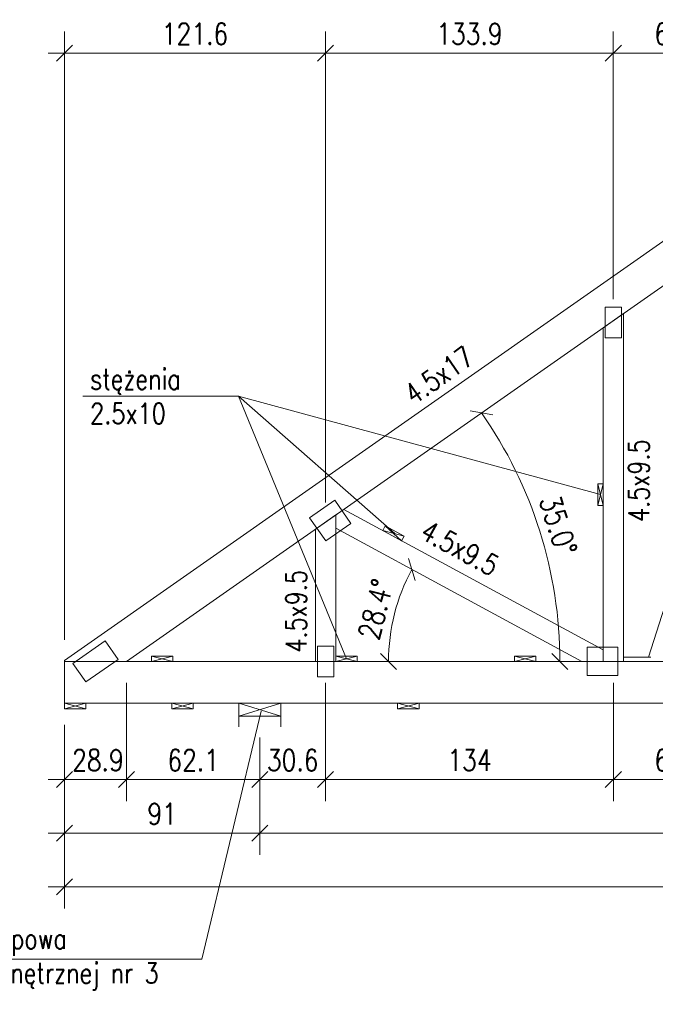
# Model space of a CAD drawing. Header units: inches. Extents: x 72095 to 82628, y -36879 to -32162.
# Tile 3 of 34: x 74696 to 74991, y -36340 to -35882. Entities that reach past the tile are written whole.
import ezdxf

# ---------------------------------------------------------------- set-up
doc = ezdxf.new("R2010")
doc.units = ezdxf.units.IN
doc.header["$MEASUREMENT"] = 0
doc.linetypes.add('DASHED', pattern=[19.05, 12.7, -6.35])
for name, color, linetype, lineweight in [('Drewno', 2, 'Continuous', 20), ('Opisy', 4, 'Continuous', 20), ('WYMIARY', 6, 'Continuous', 15)]:
    doc.layers.add(name, color=color, linetype=linetype, lineweight=lineweight)
doc.layers.add('Śruby', color=147, linetype='Continuous')
doc.styles.add('1. Simplex', font='simplex.shx', dxfattribs={"width": 0.8})
doc.dimstyles.new('1_50', dxfattribs={"dimscale": 50, "dimtxt": 0.2, "dimasz": 0.15, "dimexe": 0.2, "dimexo": 0.2, "dimgap": 0.08, "dimtad": 1, "dimdec": 1, "dimzin": 9, "dimdsep": 46, "dimtxsty": '1. Simplex', "dimblk": 'OBLIQUE', "dimcen": 0.15, "dimdle": 0.15, "dimclrd": 256, "dimclre": 256, "dimclrt": 4, "dimadec": 1, "dimazin": 0, "dimtfac": 1, "dimtdec": 0, "dimtmove": 1, "dimatfit": 3, "dimfxl": 1, "dimlwd": -1, "dimlwe": -1, "dimarcsym": 0})

# ---------------------------------------------------------------- blocks, each defined once
blk = doc.blocks.new('_Oblique')
at = {"color": 0, "linetype": 'ByBlock', "lineweight": -2}
blk.add_line((-0.5, -0.5), (0.5, 0.5), dxfattribs=at)
blk = doc.blocks.new('*D149')
at = {"layer": 'Defpoints', "color": 0, "transparency": 16777216}
for p in [(74837.94, -35897.53), (74837.94, -36116.75), (74716.36, -36180.82)]:
    blk.add_point(p, dxfattribs=at)
at = {"layer": 'WYMIARY', "transparency": 16777216}
for p, q in [((74716.36, -36170.82), (74716.36, -35887.53)), ((74837.94, -36106.75), (74837.94, -35887.53)), ((74708.86, -35897.53), (74845.44, -35897.53))]:
    blk.add_line(p, q, dxfattribs=at)
at = {"layer": 'WYMIARY', "transparency": 16777216, "xscale": 7.5, "yscale": 7.5, "zscale": 7.5, "rotation": 180}
blk.add_blockref('_Oblique', (74716.36, -35897.53), dxfattribs=at)
at = {"layer": 'WYMIARY', "transparency": 16777216, "xscale": 7.5, "yscale": 7.5, "zscale": 7.5}
blk.add_blockref('_Oblique', (74837.94, -35897.53), dxfattribs=at)
at = {"layer": 'WYMIARY', "color": 4, "transparency": 16777216, "insert": (74777.15, -35888.53), "char_height": 10, "attachment_point": 5, "style": '1. Simplex'}
blk.add_mtext('121.6', dxfattribs=at)
blk = doc.blocks.new('*D150')
at = {"layer": 'Defpoints', "color": 0, "transparency": 16777216}
for p in [(74971.88, -35897.53), (74971.88, -36022.16), (74837.94, -36116.75)]:
    blk.add_point(p, dxfattribs=at)
at = {"layer": 'WYMIARY', "transparency": 16777216}
for p, q in [((74837.94, -36106.75), (74837.94, -35887.53)), ((74971.88, -36012.16), (74971.88, -35887.53)), ((74830.44, -35897.53), (74979.38, -35897.53))]:
    blk.add_line(p, q, dxfattribs=at)
at = {"layer": 'WYMIARY', "transparency": 16777216, "xscale": 7.5, "yscale": 7.5, "zscale": 7.5, "rotation": 180}
blk.add_blockref('_Oblique', (74837.94, -35897.53), dxfattribs=at)
at = {"layer": 'WYMIARY', "transparency": 16777216, "xscale": 7.5, "yscale": 7.5, "zscale": 7.5}
blk.add_blockref('_Oblique', (74971.88, -35897.53), dxfattribs=at)
at = {"layer": 'WYMIARY', "color": 4, "transparency": 16777216, "insert": (74904.91, -35888.53), "char_height": 10, "attachment_point": 5, "style": '1. Simplex'}
blk.add_mtext('133.9', dxfattribs=at)
blk = doc.blocks.new('*D151')
at = {"layer": 'Defpoints', "color": 0, "transparency": 16777216}
for p in [(75034.13, -35897.53), (75034.13, -35978.57), (74971.88, -36022.16)]:
    blk.add_point(p, dxfattribs=at)
at = {"layer": 'WYMIARY', "transparency": 16777216}
for p, q in [((74971.88, -36012.16), (74971.88, -35887.53)), ((75034.13, -35968.57), (75034.13, -35887.53)), ((74964.38, -35897.53), (75041.63, -35897.53))]:
    blk.add_line(p, q, dxfattribs=at)
at = {"layer": 'WYMIARY', "transparency": 16777216, "xscale": 7.5, "yscale": 7.5, "zscale": 7.5, "rotation": 180}
blk.add_blockref('_Oblique', (74971.88, -35897.53), dxfattribs=at)
at = {"layer": 'WYMIARY', "transparency": 16777216, "xscale": 7.5, "yscale": 7.5, "zscale": 7.5}
blk.add_blockref('_Oblique', (75034.13, -35897.53), dxfattribs=at)
at = {"layer": 'WYMIARY', "color": 4, "transparency": 16777216, "insert": (75003, -35888.53), "char_height": 10, "attachment_point": 5, "style": '1. Simplex'}
blk.add_mtext('62.2', dxfattribs=at)
blk = doc.blocks.new('*D155')
at = {"layer": 'Defpoints', "color": 0, "transparency": 16777216}
for p in [(74716.36, -36200.32), (74807.36, -36206.32), (74807.36, -36260.82)]:
    blk.add_point(p, dxfattribs=at)
at = {"layer": 'WYMIARY', "transparency": 16777216}
for p, q in [((74716.36, -36210.32), (74716.36, -36270.82)), ((74807.36, -36216.32), (74807.36, -36270.82)), ((74708.86, -36260.82), (74814.86, -36260.82))]:
    blk.add_line(p, q, dxfattribs=at)
at = {"layer": 'WYMIARY', "transparency": 16777216, "xscale": 7.5, "yscale": 7.5, "zscale": 7.5, "rotation": 180}
blk.add_blockref('_Oblique', (74716.36, -36260.82), dxfattribs=at)
at = {"layer": 'WYMIARY', "transparency": 16777216, "xscale": 7.5, "yscale": 7.5, "zscale": 7.5}
blk.add_blockref('_Oblique', (74807.36, -36260.82), dxfattribs=at)
at = {"layer": 'WYMIARY', "color": 4, "transparency": 16777216, "insert": (74761.86, -36251.82), "char_height": 10, "attachment_point": 5, "style": '1. Simplex'}
blk.add_mtext('91', dxfattribs=at)
blk = doc.blocks.new('*D156')
at = {"layer": 'Defpoints', "color": 0, "transparency": 16777216}
for p in [(74716.36, -36200.32), (75436.96, -36200.32), (75436.96, -36285.82)]:
    blk.add_point(p, dxfattribs=at)
at = {"layer": 'WYMIARY', "transparency": 16777216}
for p, q in [((74716.36, -36210.32), (74716.36, -36295.82)), ((75436.96, -36210.32), (75436.96, -36295.82)), ((74708.86, -36285.82), (75444.46, -36285.82))]:
    blk.add_line(p, q, dxfattribs=at)
at = {"layer": 'WYMIARY', "transparency": 16777216, "xscale": 7.5, "yscale": 7.5, "zscale": 7.5, "rotation": 180}
blk.add_blockref('_Oblique', (74716.36, -36285.82), dxfattribs=at)
at = {"layer": 'WYMIARY', "transparency": 16777216, "xscale": 7.5, "yscale": 7.5, "zscale": 7.5}
blk.add_blockref('_Oblique', (75436.96, -36285.82), dxfattribs=at)
at = {"layer": 'WYMIARY', "color": 4, "transparency": 16777216, "insert": (75076.66, -36276.82), "char_height": 10, "attachment_point": 5, "style": '1. Simplex'}
blk.add_mtext('720.6', dxfattribs=at)
blk = doc.blocks.new('*D157')
at = {"layer": 'Defpoints', "color": 0, "transparency": 16777216}
for p in [(74745.28, -36180.82), (74716.36, -36200.32), (74745.28, -36235.82)]:
    blk.add_point(p, dxfattribs=at)
at = {"layer": 'WYMIARY', "transparency": 16777216}
for p, q in [((74745.28, -36190.82), (74745.28, -36245.82)), ((74716.36, -36210.32), (74716.36, -36245.82)), ((74708.86, -36235.82), (74752.78, -36235.82))]:
    blk.add_line(p, q, dxfattribs=at)
at = {"layer": 'WYMIARY', "transparency": 16777216, "xscale": 7.5, "yscale": 7.5, "zscale": 7.5, "rotation": 180}
blk.add_blockref('_Oblique', (74716.36, -36235.82), dxfattribs=at)
at = {"layer": 'WYMIARY', "transparency": 16777216, "xscale": 7.5, "yscale": 7.5, "zscale": 7.5}
blk.add_blockref('_Oblique', (74745.28, -36235.82), dxfattribs=at)
at = {"layer": 'WYMIARY', "color": 4, "transparency": 16777216, "insert": (74731.97, -36226.82), "char_height": 10, "attachment_point": 5, "style": '1. Simplex'}
blk.add_mtext('28.9', dxfattribs=at)
blk = doc.blocks.new('*D158')
at = {"layer": 'Defpoints', "color": 0, "transparency": 16777216}
for p in [(74745.28, -36180.82), (74807.36, -36206.32), (74807.36, -36235.82)]:
    blk.add_point(p, dxfattribs=at)
at = {"layer": 'WYMIARY', "transparency": 16777216}
for p, q in [((74745.28, -36190.82), (74745.28, -36245.82)), ((74807.36, -36216.32), (74807.36, -36245.82)), ((74737.78, -36235.82), (74814.86, -36235.82))]:
    blk.add_line(p, q, dxfattribs=at)
at = {"layer": 'WYMIARY', "transparency": 16777216, "xscale": 7.5, "yscale": 7.5, "zscale": 7.5, "rotation": 180}
blk.add_blockref('_Oblique', (74745.28, -36235.82), dxfattribs=at)
at = {"layer": 'WYMIARY', "transparency": 16777216, "xscale": 7.5, "yscale": 7.5, "zscale": 7.5}
blk.add_blockref('_Oblique', (74807.36, -36235.82), dxfattribs=at)
at = {"layer": 'WYMIARY', "color": 4, "transparency": 16777216, "insert": (74776.32, -36226.82), "char_height": 10, "attachment_point": 5, "style": '1. Simplex'}
blk.add_mtext('62.1', dxfattribs=at)
blk = doc.blocks.new('*D159')
at = {"layer": 'Defpoints', "color": 0, "transparency": 16777216}
for p in [(74837.94, -36180.82), (74807.36, -36206.32), (74807.36, -36235.82)]:
    blk.add_point(p, dxfattribs=at)
at = {"layer": 'WYMIARY', "transparency": 16777216}
for p, q in [((74837.94, -36190.82), (74837.94, -36245.82)), ((74807.36, -36216.32), (74807.36, -36245.82)), ((74845.44, -36235.82), (74799.86, -36235.82))]:
    blk.add_line(p, q, dxfattribs=at)
at = {"layer": 'WYMIARY', "transparency": 16777216, "xscale": 7.5, "yscale": 7.5, "zscale": 7.5, "rotation": 180}
blk.add_blockref('_Oblique', (74807.36, -36235.82), dxfattribs=at)
at = {"layer": 'WYMIARY', "transparency": 16777216, "xscale": 7.5, "yscale": 7.5, "zscale": 7.5}
blk.add_blockref('_Oblique', (74837.94, -36235.82), dxfattribs=at)
at = {"layer": 'WYMIARY', "color": 4, "transparency": 16777216, "insert": (74822.65, -36226.82), "char_height": 10, "attachment_point": 5, "style": '1. Simplex'}
blk.add_mtext('30.6', dxfattribs=at)
blk = doc.blocks.new('*D163')
at = {"layer": 'Defpoints', "color": 0, "transparency": 16777216}
for p in [(75076.66, -35948.79), (74942.85, -36140.03), (74716.36, -36180.82), (74745.28, -36180.82), (75240.51, -36180.82)]:
    blk.add_point(p, dxfattribs=at)
at = {"layer": 'WYMIARY', "transparency": 16777216}
blk.add_arc((74745.28, -36180.82), 201.73, 0, 35, dxfattribs=at)
at = {"layer": 'WYMIARY', "transparency": 16777216, "xscale": 7.5, "yscale": 7.5, "zscale": 7.5}
for p, rotation in [((74910.53, -36065.11), 124.9999999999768), ((74947.02, -36180.82), 270)]:
    blk.add_blockref('_Oblique', p, dxfattribs=dict(at, rotation=rotation))
at = {"layer": 'WYMIARY', "color": 4, "transparency": 16777216, "insert": (74946.26, -36117.45), "char_height": 10, "attachment_point": 5, "rotation": 287.5, "style": '1. Simplex'}
blk.add_mtext('35.0%%d', dxfattribs=at)
blk = doc.blocks.new('*D165')
at = {"layer": 'Defpoints', "color": 0, "transparency": 16777216}
for p in [(74807.36, -36206.32), (75275.96, -36206.32), (75275.96, -36260.82)]:
    blk.add_point(p, dxfattribs=at)
at = {"layer": 'WYMIARY', "transparency": 16777216}
for p, q in [((74807.36, -36216.32), (74807.36, -36270.82)), ((75275.96, -36216.32), (75275.96, -36270.82)), ((74799.86, -36260.82), (75283.46, -36260.82))]:
    blk.add_line(p, q, dxfattribs=at)
at = {"layer": 'WYMIARY', "transparency": 16777216, "xscale": 7.5, "yscale": 7.5, "zscale": 7.5, "rotation": 180}
blk.add_blockref('_Oblique', (74807.36, -36260.82), dxfattribs=at)
at = {"layer": 'WYMIARY', "transparency": 16777216, "xscale": 7.5, "yscale": 7.5, "zscale": 7.5}
blk.add_blockref('_Oblique', (75275.96, -36260.82), dxfattribs=at)
at = {"layer": 'WYMIARY', "color": 4, "transparency": 16777216, "insert": (75041.66, -36251.82), "char_height": 10, "attachment_point": 5, "style": '1. Simplex'}
blk.add_mtext('468.6', dxfattribs=at)
blk = doc.blocks.new('*D166')
at = {"layer": 'Defpoints', "color": 0, "transparency": 16777216}
for p in [(74837.94, -36180.82), (74971.9, -36180.82), (74971.9, -36235.82)]:
    blk.add_point(p, dxfattribs=at)
at = {"layer": 'WYMIARY', "transparency": 16777216}
for p, q in [((74837.94, -36190.82), (74837.94, -36245.82)), ((74971.9, -36190.82), (74971.9, -36245.82)), ((74830.44, -36235.82), (74979.4, -36235.82))]:
    blk.add_line(p, q, dxfattribs=at)
at = {"layer": 'WYMIARY', "transparency": 16777216, "xscale": 7.5, "yscale": 7.5, "zscale": 7.5, "rotation": 180}
blk.add_blockref('_Oblique', (74837.94, -36235.82), dxfattribs=at)
at = {"layer": 'WYMIARY', "transparency": 16777216, "xscale": 7.5, "yscale": 7.5, "zscale": 7.5}
blk.add_blockref('_Oblique', (74971.9, -36235.82), dxfattribs=at)
at = {"layer": 'WYMIARY', "color": 4, "transparency": 16777216, "insert": (74904.92, -36226.82), "char_height": 10, "attachment_point": 5, "style": '1. Simplex'}
blk.add_mtext('134', dxfattribs=at)
blk = doc.blocks.new('*D167')
at = {"layer": 'Defpoints', "color": 0, "transparency": 16777216}
for p in [(75034.13, -35978.57), (74971.9, -36180.82), (75034.13, -36235.82)]:
    blk.add_point(p, dxfattribs=at)
at = {"layer": 'WYMIARY', "transparency": 16777216}
for p, q in [((75034.13, -35988.57), (75034.13, -36245.82)), ((74971.9, -36190.82), (74971.9, -36245.82)), ((74964.4, -36235.82), (75041.63, -36235.82))]:
    blk.add_line(p, q, dxfattribs=at)
at = {"layer": 'WYMIARY', "transparency": 16777216, "xscale": 7.5, "yscale": 7.5, "zscale": 7.5, "rotation": 180}
blk.add_blockref('_Oblique', (74971.9, -36235.82), dxfattribs=at)
at = {"layer": 'WYMIARY', "transparency": 16777216, "xscale": 7.5, "yscale": 7.5, "zscale": 7.5}
blk.add_blockref('_Oblique', (75034.13, -36235.82), dxfattribs=at)
at = {"layer": 'WYMIARY', "color": 4, "transparency": 16777216, "insert": (75003.01, -36226.82), "char_height": 10, "attachment_point": 5, "style": '1. Simplex'}
blk.add_mtext('62.2', dxfattribs=at)
blk = doc.blocks.new('*D177')
at = {"layer": 'Defpoints', "color": 0, "transparency": 16777216}
for p in [(74842.69, -36118.82), (74872.11, -36151.6), (74716.36, -36180.82), (74957.18, -36180.82), (75240.51, -36180.82)]:
    blk.add_point(p, dxfattribs=at)
at = {"layer": 'WYMIARY', "transparency": 16777216}
blk.add_arc((74957.18, -36180.82), 89.94, 151.5618, 180, dxfattribs=at)
at = {"layer": 'WYMIARY', "transparency": 16777216, "xscale": 7.5, "yscale": 7.5, "zscale": 7.5}
for p, rotation in [((74878.09, -36137.99), 61.56183165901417), ((74867.24, -36180.82), 270)]:
    blk.add_blockref('_Oblique', p, dxfattribs=dict(at, rotation=rotation))
at = {"layer": 'WYMIARY', "color": 4, "transparency": 16777216, "insert": (74861.27, -36156.52), "char_height": 10, "attachment_point": 5, "rotation": 75.7809, "style": '1. Simplex'}
blk.add_mtext('28.4%%d', dxfattribs=at)

msp = doc.modelspace()

# ---------------------------------------------------------------- linework, layer by layer
at = {"layer": 'Drewno', "color": 1, "linetype": 'DASHED'}
msp.add_line((74976.634, -36178.823), (75176.683, -36178.823), dxfattribs=at)
at = {"layer": 'Drewno'}
for p, q in [((74797.609, -36200.323), (74797.609, -36206.323)), ((74817.109, -36200.323), (74797.609, -36200.323)), ((74797.609, -36200.323), (74817.109, -36206.323)), ((74797.609, -36206.323), (74817.109, -36200.323)), ((74797.609, -36200.323), (74817.109, -36200.323)), ((74817.109, -36206.323), (74817.109, -36200.323)), ((74797.609, -36206.323), (74817.109, -36206.323)), ((74797.609, -36206.323), (74797.609, -36211.323)), ((74817.109, -36206.323), (74817.109, -36211.323))]:
    msp.add_line(p, q, dxfattribs=at)
for points in [[(74716.359, -36180.323), (74716.359, -36180.823), (74745.283, -36180.823), (75076.659, -35948.791), (75076.659, -35928.038)], [(74976.634, -36018.829), (74967.134, -36025.481), (74967.15, -36180.823), (74976.65, -36180.823)], [(74842.692, -36112.616), (74833.192, -36119.268), (74833.192, -36180.823), (74842.692, -36180.823)], [(74846.394, -36110.024), (74842.692, -36112.616), (74842.692, -36118.823), (74957.176, -36180.823), (74967.15, -36180.823), (74967.15, -36175.421)], [(75240.509, -36200.323), (75240.509, -36180.823), (74716.359, -36180.823), (74716.359, -36200.323)]]:
    msp.add_lwpolyline(points, close=True, dxfattribs=at)
at = {"layer": 'WYMIARY'}
for points in [[(74724.902, -36057.313), (74797.451, -36057.313), (74847.692, -36179.572)], [(74724.902, -36057.313), (74797.451, -36057.313), (74870.13, -36121.287)], [(74724.902, -36057.313), (74797.451, -36057.313), (74965.892, -36103.152)], [(75147.13, -36135.693), (75002.034, -36135.693), (74988.274, -36178.823)], [(74635.182, -36319.525), (74780.278, -36319.525), (74807.928, -36203.941)]]:
    msp.add_lwpolyline(points, dxfattribs=at)
for points in [[(74967.142, -36108.152), (74967.142, -36098.152), (74964.642, -36098.152), (74964.642, -36108.152)], [(74967.142, -36108.152), (74967.142, -36098.152), (74964.642, -36108.152), (74964.642, -36098.152)], [(74873.336, -36124.615), (74864.543, -36119.852), (74865.733, -36117.654), (74874.526, -36122.416)], [(74873.336, -36124.615), (74864.543, -36119.852), (74874.526, -36122.416), (74865.733, -36117.654)], [(74766.833, -36180.823), (74756.833, -36180.823), (74756.833, -36178.323), (74766.833, -36178.323)], [(74766.833, -36180.823), (74756.833, -36180.823), (74766.833, -36178.323), (74756.833, -36178.323)], [(74852.692, -36180.823), (74842.692, -36180.823), (74842.692, -36178.323), (74852.692, -36178.323)], [(74852.692, -36180.823), (74842.692, -36180.823), (74852.692, -36178.323), (74842.692, -36178.323)], [(74935.85, -36180.823), (74925.85, -36180.823), (74925.85, -36178.323), (74935.85, -36178.323)], [(74935.85, -36180.823), (74925.85, -36180.823), (74935.85, -36178.323), (74925.85, -36178.323)], [(74726.359, -36202.823), (74716.359, -36202.823), (74716.359, -36200.323), (74726.359, -36200.323)], [(74726.359, -36202.823), (74716.359, -36202.823), (74726.359, -36200.323), (74716.359, -36200.323)], [(74766.359, -36202.823), (74776.359, -36202.823), (74776.359, -36200.323), (74766.359, -36200.323)], [(74766.359, -36202.823), (74776.359, -36202.823), (74766.359, -36200.323), (74776.359, -36200.323)], [(74871.489, -36202.823), (74881.489, -36202.823), (74881.489, -36200.323), (74871.489, -36200.323)], [(74871.489, -36202.823), (74881.489, -36202.823), (74871.489, -36200.323), (74881.489, -36200.323)]]:
    msp.add_lwpolyline(points, close=True, dxfattribs=at)
at = {"layer": 'Śruby', "lineweight": 0}
for points in [[(74975.701, -36015.799), (74975.701, -36030.099), (74968.101, -36030.099), (74968.101, -36015.799)], [(74830.475, -36113.919), (74842.189, -36105.717), (74849.76, -36116.529), (74838.046, -36124.732)], [(74726.296, -36190.4), (74741.368, -36179.846), (74735.346, -36171.245), (74720.273, -36181.799)], [(74841.742, -36187.973), (74841.742, -36173.673), (74834.142, -36173.673), (74834.142, -36187.973)], [(74974.063, -36174.223), (74959.763, -36174.223), (74959.763, -36187.423), (74974.063, -36187.423)]]:
    msp.add_lwpolyline(points, close=True, dxfattribs=at)

# ---------------------------------------------------------------- texts
at = {"layer": 'Opisy', "char_height": 9.6, "width": 208.09715, "attachment_point": 4, "style": '1. Simplex'}
for s, insert, rotation in [('\\A1;4.5x17 ', (74876.221, -36057.646), 35), ('\\A1;4.5x9.5 ', (74983.719, -36115.905), 90), ('\\A1;4.5x9.5 ', (74883.518, -36118.899), 331.56183), ('\\A1;4.5x9.5 ', (74824.233, -36176.737), 90)]:
    msp.add_mtext(s, dxfattribs=dict(at, insert=insert, rotation=rotation))
at = {"layer": 'Opisy', "char_height": 9.6, "attachment_point": 4, "style": '1. Simplex'}
for s, insert, width in [('\\A1;stężenia \\P2.5x10', (74728.343, -36057.313), 155.6628), ('\\A1;Belka oczepowa\\Pściany zewnętrznej nr 3 ', (74635.182, -36319.525), 141.43694)]:
    msp.add_mtext(s, dxfattribs=dict(at, insert=insert, width=width))

# ---------------------------------------------------------------- dimensions: what is measured, and where the dimension line sits
at = {"layer": 'WYMIARY'}
for base, p1, p2, picture, middle in [((74837.942, -35897.528), (74716.359, -36180.823), (74837.942, -36116.747), '*D149', (74777.15, -35888.528)), ((74971.884, -35897.528), (74837.942, -36116.747), (74971.884, -36022.155), '*D150', (74904.913, -35888.528)), ((75034.126, -35897.528), (74971.884, -36022.155), (75034.126, -35978.573), '*D151', (75003.005, -35888.528)), ((75034.126, -36235.823), (74971.9, -36180.823), (75034.126, -35978.573), '*D167', (75003.013, -36226.823)), ((74807.359, -36235.823), (74745.283, -36180.823), (74807.359, -36206.323), '*D158', (74776.321, -36226.823)), ((74971.9, -36235.823), (74837.942, -36180.823), (74971.9, -36180.823), '*D166', (74904.921, -36226.823)), ((74807.359, -36260.823), (74716.359, -36200.323), (74807.359, -36206.323), '*D155', (74761.859, -36251.823)), ((75436.959, -36285.823), (74716.359, -36200.323), (75436.959, -36200.323), '*D156', (75076.659, -36276.823)), ((75275.959, -36260.823), (74807.359, -36206.323), (75275.959, -36206.323), '*D165', (75041.659, -36251.823))]:
    dim = msp.add_linear_dim(base=base, p1=p1, p2=p2, dimstyle='1_50', dxfattribs=at)
    dim.commit()
    dim.dimension.update_dxf_attribs({"geometry": picture, "text_midpoint": middle})
for base, line1, line2, picture, middle in [((74942.848, -36140.029), ((75240.509, -36180.823), (74716.359, -36180.823)), ((74745.283, -36180.823), (75076.659, -35948.791)), '*D163', (74946.262, -36117.454)), ((74872.115, -36151.602), ((74842.692, -36118.823), (74957.176, -36180.823)), ((75240.509, -36180.823), (74716.359, -36180.823)), '*D177', (74861.267, -36156.52))]:
    dim = msp.add_angular_dim_2l(base=base, line1=line1, line2=line2, dimstyle='1_50', dxfattribs=at)
    dim.commit()
    dim.dimension.update_dxf_attribs({"geometry": picture, "text_midpoint": middle})
for base, p1, p2, picture, middle in [((74745.283, -36235.823), (74716.359, -36200.323), (74745.283, -36180.823), '*D157', (74731.971, -36235.823)), ((74807.359, -36235.823), (74837.942, -36180.823), (74807.359, -36206.323), '*D159', (74822.65, -36235.823))]:
    dim = msp.add_linear_dim(base=base, p1=p1, p2=p2, dimstyle='1_50', dxfattribs=at)
    dim.commit()
    dim.dimension.update_dxf_attribs({"geometry": picture, "text_midpoint": middle, "dimtype": 160})

doc.saveas('drawing.dxf')
